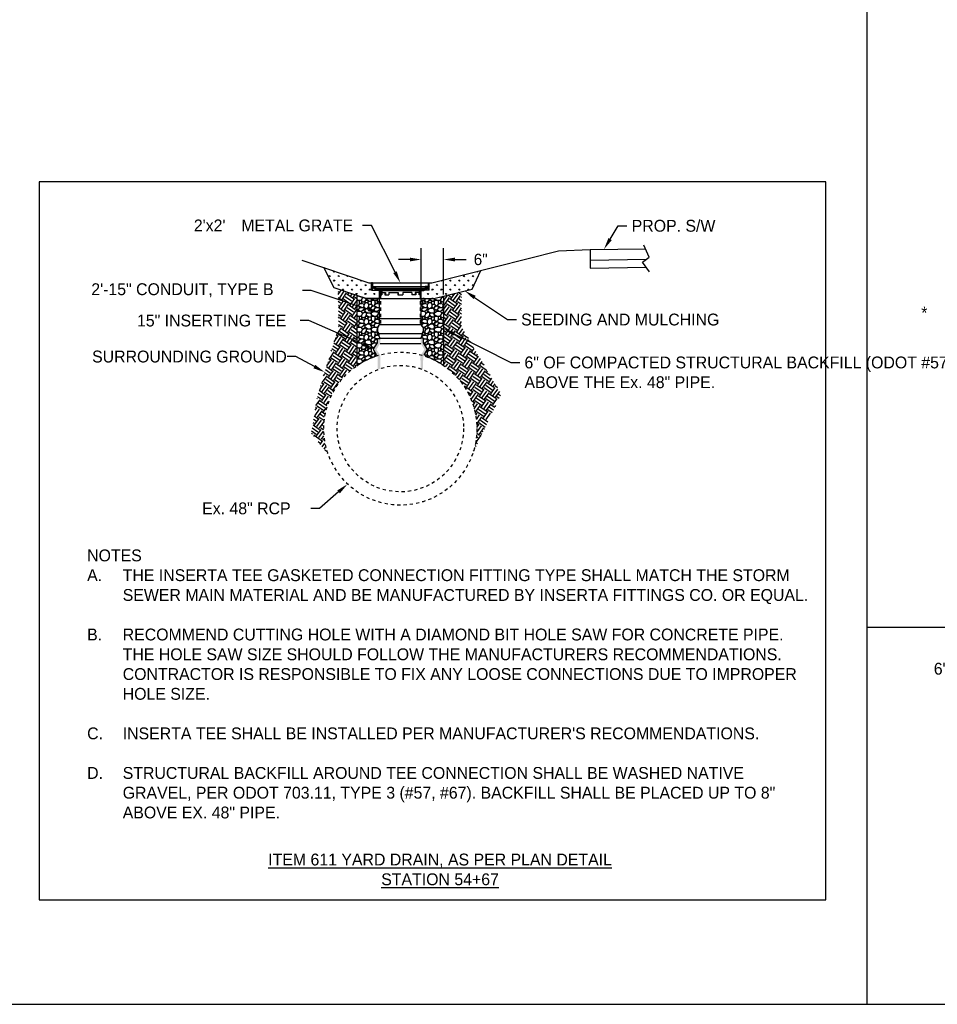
# Model space of a CAD drawing. Header units: feet. Extents: x 18870 to 19332, y 13872 to 14074.
# Tile 21 of 35: x 19264 to 19293, y 13956 to 13987. Entities that reach past the tile are written whole.
import ezdxf
from ezdxf import colors
from ezdxf.entities.mleader import LeaderData, LeaderLine
from ezdxf.math import Vec2, Vec3

# ---------------------------------------------------------------- set-up
doc = ezdxf.new("R2010")
doc.units = ezdxf.units.FT
doc.header["$MEASUREMENT"] = 0
doc.linetypes.add('HIDDEN', pattern=[0.375, 0.25, -0.125])
doc.linetypes.add('OhDOT_USTN5', pattern=[0.11, 0.055, -0.055])
for name, color, linetype in [('D-HATCH-PATT', 247, 'Continuous'), ('DR_X_Storm_Sewer', 151, 'OhDOT_USTN5'), ('HATCH', 247, 'Continuous'), ('PV_P_Text', 10, 'Continuous'), ('PV_P_Walk', 231, 'Continuous')]:
    doc.layers.add(name, color=color, linetype=linetype)
doc.layers.add('DR_P_Storm_Sewer', color=1, linetype='Continuous', true_color=0xff0000)
doc.layers.add('OBJECT', color=1, linetype='Continuous', lineweight=25)
doc.layers.add('VIEWPORT', color=232, linetype='Continuous', plot=False)
doc.styles.add('Slanted-Normal', font='font31.shx', dxfattribs={"height": 0.125})
doc.styles.get("Standard").update_dxf_attribs({"font": 'font31.shx'})
doc.dimstyles.get("Standard").update_dxf_attribs({"dimtxt": 0.18, "dimasz": 0.18, "dimexe": 0.18, "dimexo": 0.0625, "dimgap": 0.09, "dimtad": 0, "dimtih": 1, "dimtoh": 1, "dimdec": 4, "dimzin": 0, "dimdsep": 46, "dimtxsty": 'Standard', "dimcen": 0.09, "dimadec": 0, "dimazin": 0, "dimtfac": 1, "dimtdec": 4, "dimtofl": 0, "dimtmove": 0, "dimatfit": 3, "dimfxl": 1, "dimtolj": 1, "dimtzin": 0, "dimarcsym": 0})
pattern_1 = [(135, (19255.053307, 13971.193232), (-0.02026636, -0.02026636), [])]
pattern_2 = [(55, (14.4082, 108.14106), (-0.061393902, 0.3481821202), [0.25, -0.25]), (55, (14.3314, 108.19484), (-0.061393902, 0.3481821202), [0.25, -0.25]), (55, (14.2546, 108.2486), (-0.061393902, 0.3481821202), [0.25, -0.25]), (145, (14.24693, 108.29213), (-0.3481821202, -0.061393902), [0.25, -0.25]), (145, (14.3007, 108.36893), (-0.3481821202, -0.061393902), [0.25, -0.25]), (145, (14.35448, 108.44572), (-0.3481821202, -0.061393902), [0.25, -0.25])]

# ---------------------------------------------------------------- blocks, each defined once
blk = doc.blocks.new('*D1005')
at = {"layer": 'Defpoints', "color": 0, "transparency": 16777216}
for p in [(19277.19, 13979.429), (19276.487, 13978.193, 935.06), (19277.19, 13978.193, 935.06)]:
    blk.add_point(p, dxfattribs=at)
at = {"layer": 'PV_P_Text', "color": 0, "lineweight": -2, "transparency": 16777216}
for p, q in [((19276.487, 13978.318), (19276.487, 13979.789)), ((19277.19, 13978.318), (19277.19, 13979.789)), ((19276.127, 13979.429), (19275.767, 13979.429)), ((19277.55, 13979.429), (19277.91, 13979.429))]:
    blk.add_line(p, q, dxfattribs=at)
at = {"layer": 'PV_P_Text', "color": 0, "transparency": 16777216}
for points in [[(19276.127, 13979.489), (19276.127, 13979.369), (19276.487, 13979.429)], [(19277.55, 13979.489), (19277.55, 13979.369), (19277.19, 13979.429)]]:
    blk.add_solid(points, dxfattribs=at)
at = {"layer": 'PV_P_Text', "color": 0, "transparency": 16777216, "insert": (19278.366, 13979.429), "char_height": 0.36, "attachment_point": 5}
blk.add_mtext('\\A1;6"', dxfattribs=at)

msp = doc.modelspace()

# ---------------------------------------------------------------- hatches: boundary and pattern name
at = {"layer": 'D-HATCH-PATT'}
h = msp.add_hatch(dxfattribs=at)
h.set_pattern_fill('GRASS', color=256, scale=0.2)
h.set_pattern_definition([(90, (14.4082, 108.14106), (-0.1414213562, 0.1414213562), [0.0375, -0.2453427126]), (45, (14.4082, 108.14106), (-0.1414213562, 0.1414213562), [0.0375, -0.1625]), (135, (14.4082, 108.14106), (-0.1414213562, -0.1414213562), [0.0375, -0.1625])])
h.paths.add_polyline_path([(19278.36901, 13979.08073), (19276.82659, 13978.69295), (19276.74107, 13978.69295), (19276.74107, 13978.46098), (19276.70553, 13978.46098), (19276.57733, 13978.46098), (19276.55557, 13978.44838), (19276.48676, 13978.44838), (19276.4871, 13978.19295), (19276.88849, 13978.19295), (19278.09396, 13978.49602)])
h.paths.add_polyline_path([(19274.91212, 13978.69295), (19274.82659, 13978.69295), (19273.40261, 13979.17259), (19273.73455, 13978.53318), (19274.44964, 13978.29232), (19274.74465, 13978.19295), (19275.1664, 13978.19295), (19275.16607, 13978.44838), (19275.09762, 13978.44838), (19275.07586, 13978.46098), (19274.94766, 13978.46098), (19274.91212, 13978.46098)])
at = {"layer": 'D-HATCH-PATT', "linetype": 'Continuous'}
h = msp.add_hatch(dxfattribs=at)
h.set_pattern_fill('EARTH', color=256, angle=55)
h.set_pattern_definition(pattern_2)
edge = h.paths.add_edge_path()
edge.add_line((19273.8751, 13977.28786), (19273.85766, 13978.49171))
edge.add_line((19273.85766, 13978.49171), (19274.44964, 13978.29232))
edge.add_line((19274.44964, 13978.29232), (19274.44951, 13976.07302))
edge.add_arc((19275.813, 13974.0737), 2.42, 124.293137, 198.899315)
edge.add_line((19273.52346, 13973.28985), (19273.00935, 13973.93258))
edge.add_line((19273.00935, 13973.93258), (19273.22007, 13975.17267))
edge.add_line((19273.22007, 13975.17267), (19273.8751, 13977.28786))
at = {"layer": 'D-HATCH-PATT'}
h = msp.add_hatch(dxfattribs=at)
h.set_pattern_fill('RIPRAP', color=256, scale=0.5)
h.set_pattern_definition([(0, (14.4332, 108.14106), (0.5, 0.5), [0.15, -0.175, 0.025, -0.15]), (0, (14.6332, 108.24106), (0.5, 0.5), [0.025, -0.125, 0.1, -0.25]), (0, (14.7082, 108.26606), (0.5, 0.5), [0.025, -0.475]), (0, (14.4832, 108.29106), (0.5, 0.5), [0.1, -0.4]), (0, (14.4332, 108.34106), (0.5, 0.5), [0.05, -0.45]), (0, (14.7832, 108.39106), (0.5, 0.5), [0.05, -0.025, 0.025, -0.4]), (0, (14.5832, 108.41606), (0.5, 0.5), [0.075, -0.425]), (0, (14.4582, 108.46606), (0.5, 0.5), [0.05, -0.45]), (0, (14.6582, 108.51606), (0.5, 0.5), [0.025, -0.15, 0.075, -0.25]), (0, (14.5582, 108.54106), (0.5, 0.5), [0.05, -0.45]), (0, (14.7332, 108.56606), (0.5, 0.5), [0.05, -0.45]), (0, (14.6332, 108.59106), (0.5, 0.5), [0.05, -0.45]), (0, (14.8332, 108.61606), (0.5, 0.5), [0.05, -0.45]), (90, (14.4082, 108.14106), (-0.5, 0.5), [0.1, -0.025, 0.05, -0.2, 0.1, -0.025]), (90, (14.4332, 108.46606), (-0.5, 0.5), [0.025, -0.475]), (90, (14.5082, 108.31606), (-0.5, 0.5), [0.05, -0.1, 0.025, -0.325]), (90, (14.5332, 108.39106), (-0.5, 0.5), [0.05, -0.1, 0.075, -0.275]), (90, (14.6082, 108.26606), (-0.5, 0.5), [0.025, -0.25, 0.05, -0.025, 0.05, -0.1]), (90, (14.6332, 108.21606), (-0.5, 0.5), [0.025, -0.475]), (90, (14.6832, 108.36606), (-0.5, 0.5), [0.025, -0.025, 0.075, -0.375]), (90, (14.7082, 108.29106), (-0.5, 0.5), [0.05, -0.2, 0.025, -0.025, 0.025, -0.175]), (90, (14.7582, 108.16606), (-0.5, 0.5), [0.075, -0.425]), (90, (14.8082, 108.54106), (-0.5, 0.5), [0.025, -0.025, 0.025, -0.425]), (90, (14.8332, 108.41606), (-0.5, 0.5), [0.075, -0.425]), (90, (14.8957, 108.37856), (-0.5, 0.5), [0.025, -0.475]), (45, (14.5832, 108.14106), (0, 0.5), [0.035355, -0.671751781]), (45, (14.5332, 108.61606), (0, 0.5), [0.035355, -0.106065, 0.106065, -0.459621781]), (45, (14.5832, 108.54106), (0, 0.5), [0.07071, -0.1767767, 0.035355, -0.424265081]), (45, (14.6832, 108.51606), (0, 0.5), [0.07071, -0.2474875, 0.035355, -0.353554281]), (45, (14.4832, 108.29106), (0, 0.5), [0.035355, -0.671751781]), (45, (14.6082, 108.29106), (0, 0.5), [0.106066, -0.601040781]), (45, (14.7082, 108.34106), (0, 0.5), [0.035355, -0.212132, 0.035355, -0.424264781]), (45, (14.7832, 108.39106), (0, 0.5), [0.07071, -0.636396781]), (45, (14.8832, 108.39106), (0, 0.5), [0.07071, -0.636396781]), (45, (14.8832, 108.24106), (0, 0.5), [0.035355, -0.671751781]), (45, (14.8332, 108.49106), (0, 0.5), [0.035355, -0.671751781]), (45, (14.7832, 108.56606), (0, 0.5), [0.035355, -0.671751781]), (45, (14.8832, 108.61606), (0, 0.5), [0.035355, -0.671751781]), (45, (14.4082, 108.61606), (0, 0.5), [0.035355, -0.671751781]), (45, (14.6582, 108.41606), (0, 0.5), [0.035355, -0.671751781]), (45, (14.7082, 108.61606), (0, 0.5), [0.035355, -0.2474875, 0.035355, -0.388909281]), (45, (14.4832, 108.34106), (0, 0.5), [0.07071, -0.636396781]), (45, (14.4832, 108.46606), (0, 0.5), [0.106065, -0.601041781]), (135, (14.4332, 108.34106), (-0.5, 6e-17), [0.053035, -0.654071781]), (135, (14.7082, 108.31606), (-0.5, 6e-17), [0.035355, -0.671751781]), (135, (14.8582, 108.39106), (-0.5, 6e-17), [0.035355, -0.671751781]), (135, (14.6832, 108.49106), (-0.5, 6e-17), [0.035355, -0.671751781]), (135, (14.7082, 108.56606), (-0.5, 6e-17), [0.035355, -0.671751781]), (135, (14.6332, 108.59106), (-0.5, 6e-17), [0.035355, -0.671751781]), (135, (14.7332, 108.56606), (-0.5, 6e-17), [0.035355, -0.671751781]), (135, (14.4332, 108.26606), (-0.5, 6e-17), [0.035355, -0.671751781]), (135, (14.5332, 108.44106), (-0.5, 6e-17), [0.035355, -0.671751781]), (135, (14.5332, 108.29106), (-0.5, 6e-17), [0.07071, -0.636396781]), (135, (14.6332, 108.24106), (-0.5, 6e-17), [0.07071, -0.636396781]), (135, (14.8332, 108.51606), (-0.5, 6e-17), [0.07071, -0.636396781]), (135, (14.6832, 108.39106), (-0.5, 6e-17), [0.035355, -0.671751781]), (135, (14.7582, 108.24106), (-0.5, 6e-17), [0.07071, -0.424264, 0.035355, -0.176777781]), (135, (14.4582, 108.46606), (-0.5, 6e-17), [0.07071, -0.14142135, 0.07071, -0.424265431]), (135, (14.4082, 108.19106), (-0.5, 6e-17), [0.0707, -0.1768, 0.0707, -0.1768, 0.03535, -0.1767567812]), (26.5650512, (14.5832, 108.29106), (0.5, 3e-11), [0.1118, -0.0559, 0.0559, -0.8944339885]), (26.5650512, (14.6582, 108.59106), (0.5, 3e-11), [0.1118, -1.006233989]), (26.5650512, (14.6582, 108.24106), (0.5, 3e-11), [0.0559, -1.062133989]), (26.5650512, (14.4332, 108.26606), (0.5, 3e-11), [0.0559, -1.062133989]), (26.5650512, (14.5332, 108.39106), (0.5, 3e-11), [0.0559, -1.062133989]), (26.5650512, (14.4332, 108.44106), (0.5, 3e-11), [0.0559, -1.062133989]), (63.4349488, (14.5082, 108.49106), (3e-11, 0.5), [0.0559, -1.062133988]), (63.4349488, (14.6832, 108.49106), (3e-11, 0.5), [0.0559, -1.062133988]), (63.4349488, (14.7332, 108.14106), (3e-11, 0.5), [0.0559, -1.062133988]), (63.4349488, (14.4082, 108.41606), (3e-11, 0.5), [0.0559, -1.062133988]), (63.4349488, (14.6082, 108.16606), (3e-11, 0.5), [0.0559, -0.3913, 0.0559, -0.6149339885]), (116.5650512, (14.5332, 108.59106), (-3e-11, 0.5), [0.0559, -1.062133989]), (116.5650512, (14.8332, 108.49106), (-3e-11, 0.5), [0.0559, -1.062133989]), (116.5650512, (14.6082, 108.59106), (-3e-11, 0.5), [0.0559, -1.062133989]), (116.5650512, (14.4082, 108.31606), (-3e-11, 0.5), [0.0559, -1.062133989]), (153.4349488, (14.7832, 108.24106), (-0.5, 3e-11), [0.0559, -1.062133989]), (153.4349488, (14.8832, 108.36606), (-0.5, 3e-11), [0.0559, -1.062133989]), (153.4349488, (14.5832, 108.41606), (-0.5, 3e-11), [0.0559, -1.062133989]), (153.4349488, (14.6582, 108.51606), (-0.5, 3e-11), [0.0559, -1.062133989]), (153.4349488, (14.8332, 108.61606), (-0.5, 3e-11), [0.0559, -1.062133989]), (153.4349488, (14.4832, 108.14106), (-0.5, 3e-11), [0.08385, -1.034183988])])
edge = h.paths.add_edge_path()
edge.add_arc((19275.82999, 13974.0763), 2.4274, 109.471037, 124.656499, ccw=False)
edge.add_line((19275.02087, 13976.36488), (19275.0394, 13976.40493))
edge.add_line((19275.0394, 13976.40493), (19275.07621, 13976.41413))
edge.add_line((19275.07621, 13976.41413), (19274.98315, 13976.56233))
edge.add_line((19274.98315, 13976.56233), (19274.98212, 13976.60423))
edge.add_line((19274.98212, 13976.60423), (19275.10178, 13976.79433))
edge.add_line((19275.10178, 13976.79433), (19275.09903, 13976.93272))
edge.add_line((19275.09903, 13976.93272), (19275.1857, 13976.93599))
edge.add_line((19275.1857, 13976.93599), (19275.14481, 13977.02097))
edge.add_line((19275.14481, 13977.02097), (19275.14318, 13977.05856))
edge.add_line((19275.14318, 13977.05856), (19275.14972, 13977.08307))
edge.add_line((19275.14972, 13977.08307), (19275.11047, 13977.12556))
edge.add_line((19275.11047, 13977.12556), (19275.09576, 13977.18766))
edge.add_line((19275.09576, 13977.18766), (19275.09903, 13977.26937))
edge.add_line((19275.09903, 13977.26937), (19275.12683, 13977.30859))
edge.add_line((19275.12683, 13977.30859), (19275.16607, 13977.35925))
edge.add_line((19275.16607, 13977.35925), (19275.1664, 13978.19295))
edge.add_line((19275.1664, 13978.19295), (19274.74465, 13978.19295))
edge.add_line((19274.74465, 13978.19295), (19274.44964, 13978.29232))
edge.add_line((19274.44964, 13978.29232), (19274.44964, 13976.07302))
edge = h.paths.add_edge_path()
edge.add_arc((19275.82659, 13974.08295), 2.42, 55.69879, 70.429973)
edge.add_line((19276.6372, 13976.36315), (19276.61622, 13976.40849))
edge.add_line((19276.61622, 13976.40849), (19276.5794, 13976.41769))
edge.add_line((19276.5794, 13976.41769), (19276.67247, 13976.56589))
edge.add_line((19276.67247, 13976.56589), (19276.67349, 13976.60779))
edge.add_line((19276.67349, 13976.60779), (19276.55383, 13976.79789))
edge.add_line((19276.55383, 13976.79789), (19276.55659, 13976.93628))
edge.add_line((19276.55659, 13976.93628), (19276.46992, 13976.93955))
edge.add_line((19276.46992, 13976.93955), (19276.5108, 13977.02453))
edge.add_line((19276.5108, 13977.02453), (19276.51243, 13977.06212))
edge.add_line((19276.51243, 13977.06212), (19276.50589, 13977.08663))
edge.add_line((19276.50589, 13977.08663), (19276.54514, 13977.12912))
edge.add_line((19276.54514, 13977.12912), (19276.55986, 13977.19122))
edge.add_line((19276.55986, 13977.19122), (19276.55659, 13977.27293))
edge.add_line((19276.55659, 13977.27293), (19276.52879, 13977.31216))
edge.add_line((19276.52879, 13977.31216), (19276.48954, 13977.36282))
edge.add_line((19276.48954, 13977.36282), (19276.4871, 13978.19295))
edge.add_line((19276.4871, 13978.19295), (19276.88849, 13978.19295))
edge.add_line((19276.88849, 13978.19295), (19277.19037, 13978.26885))
edge.add_line((19277.19037, 13978.26885), (19277.19037, 13976.08208))
at = {"layer": 'D-HATCH-PATT', "linetype": 'Continuous'}
h = msp.add_hatch(dxfattribs=at)
h.set_pattern_fill('EARTH', color=256, angle=55)
h.set_pattern_definition(pattern_2)
edge = h.paths.add_edge_path()
edge.add_line((19277.76495, 13977.29683), (19277.76106, 13978.41232))
edge.add_line((19277.76106, 13978.41232), (19277.19037, 13978.26885))
edge.add_line((19277.19037, 13978.26885), (19277.19037, 13976.08208))
edge.add_arc((19275.82659, 13974.08295), 2.42, -18.907388, 55.69879, ccw=False)
edge.add_line((19278.11602, 13973.29877), (19279.01845, 13975.17254))
edge.add_line((19279.01845, 13975.17254), (19277.76495, 13977.29683))
at = {"layer": 'DR_P_Storm_Sewer'}
h = msp.add_hatch(color=256, dxfattribs=at)
edge = h.paths.add_edge_path()
edge.add_arc((19275.8266, 13974.08295), 2, 108.461504, 110.998561)
edge.add_line((19275.10991, 13975.95013), (19275.10871, 13976.36933))
edge.add_line((19275.10871, 13976.36933), (19275.02302, 13976.36933))
edge.add_arc((19275.07869, 13976.36068), 0.05634, 90.693143, 171.167798, ccw=False)
edge.add_line((19275.07801, 13976.41702), (19274.99487, 13976.54617))
edge.add_arc((19275.05492, 13976.58482), 0.07141, 148.350785, 212.77071, ccw=False)
edge.add_line((19274.99413, 13976.6223), (19275.10225, 13976.79771))
edge.add_line((19275.10225, 13976.79771), (19275.10225, 13976.93573))
edge.add_line((19275.10225, 13976.93573), (19275.18794, 13976.93573))
edge.add_line((19275.18794, 13976.93573), (19275.18794, 13976.77342))
edge.add_line((19275.18794, 13976.77342), (19275.0718, 13976.58499))
edge.add_line((19275.0718, 13976.58499), (19275.1944, 13976.39453))
edge.add_line((19275.1944, 13976.39453), (19275.19326, 13975.98002))
h = msp.add_hatch(color=256, dxfattribs=at)
edge = h.paths.add_edge_path()
edge.add_arc((19275.8266, 13974.08295), 2, 68.922535, 71.404196)
edge.add_line((19276.46437, 13975.97853), (19276.46254, 13976.39453))
edge.add_line((19276.46254, 13976.39453), (19276.58515, 13976.58499))
edge.add_line((19276.58515, 13976.58499), (19276.469, 13976.77342))
edge.add_line((19276.469, 13976.77342), (19276.469, 13976.93573))
edge.add_line((19276.469, 13976.93573), (19276.5547, 13976.93573))
edge.add_line((19276.5547, 13976.93573), (19276.5547, 13976.79771))
edge.add_line((19276.5547, 13976.79771), (19276.66282, 13976.6223))
edge.add_arc((19276.60203, 13976.58482), 0.07141, -32.77071, 31.649215, ccw=False)
edge.add_line((19276.66207, 13976.54617), (19276.57893, 13976.41702))
edge.add_arc((19276.57825, 13976.36068), 0.05634, 8.832202, 89.306857, ccw=False)
edge.add_line((19276.63393, 13976.36933), (19276.54824, 13976.36933))
edge.add_line((19276.54824, 13976.36933), (19276.54585, 13975.94914))
at = {"layer": 'HATCH'}
h = msp.add_hatch(dxfattribs=at)
h.set_pattern_fill('ANSI31', color=256, scale=0.229288, angle=90, style=0)
h.set_pattern_definition(pattern_1)
h.paths.add_polyline_path([(19275.27726, 13978.48392), (19275.10717, 13978.48392), (19275.0432, 13978.52098), (19275.0432, 13978.5783), (19274.94766, 13978.5783), (19274.94766, 13978.69295), (19274.91212, 13978.69295), (19274.91212, 13978.46098), (19274.94766, 13978.46098), (19274.94766, 13978.51143, -0.41421356), (19274.95721, 13978.52098), (19274.96973, 13978.52098, -0.13203186), (19274.97452, 13978.51969), (19275.09762, 13978.44838), (19275.20159, 13978.44838), (19275.20159, 13978.3108), (19275.23713, 13978.3108), (19275.23713, 13978.38723), (19275.23713, 13978.44838), (19275.27726, 13978.44838)])
h = msp.add_hatch(dxfattribs=at)
h.set_pattern_fill('ANSI31', color=256, scale=0.229288, angle=90, style=0)
h.set_pattern_definition(pattern_1)
h.paths.add_polyline_path([(19276.67867, 13978.51969, -0.13203186), (19276.68346, 13978.52098), (19276.69598, 13978.52098, -0.41421356), (19276.70553, 13978.51143), (19276.70553, 13978.46098), (19276.74107, 13978.46098), (19276.74107, 13978.69295), (19276.70553, 13978.69295), (19276.70553, 13978.5783), (19276.60999, 13978.5783), (19276.60999, 13978.52098), (19276.54602, 13978.48392), (19276.37593, 13978.48392), (19276.37593, 13978.44838), (19276.41606, 13978.44838), (19276.41606, 13978.3108), (19276.45159, 13978.3108), (19276.45159, 13978.44838), (19276.55557, 13978.44838)])

# ---------------------------------------------------------------- linework, layer by layer
for points in [[(19318.50412, 13991.82687), (19290.57542, 13991.82687), (19290.57542, 13967.81212), (19318.50412, 13967.81212)], [(19264.40977, 13959.18759), (19289.2826, 13959.18759), (19289.2826, 13981.88956), (19264.40977, 13981.88956)]]:
    msp.add_lwpolyline(points, close=True)
msp.add_lwpolyline([(19290.57542, 13967.81212), (19290.57542, 13955.88511)])
at = {"layer": 'D-HATCH-PATT'}
for points, elevation in [([(19273.73455, 13978.53318), (19273.40261, 13979.17259)], 1340601.45538), ([(19278.09396, 13978.49602), (19278.36901, 13979.08073)], 1340601.45538), ([(19274.44964, 13978.29232), (19273.73455, 13978.53318)], 935.06039)]:
    msp.add_lwpolyline(points, dxfattribs=dict(at, elevation=elevation))
at = {"layer": 'D-HATCH-PATT', "elevation": 1340601.45538, "flags": 128}
msp.add_lwpolyline([(19274.44964, 13978.29232), (19274.74465, 13978.19295), (19276.88849, 13978.19295), (19278.09396, 13978.49602)], dxfattribs=at)
at = {"layer": 'D-HATCH-PATT', "elevation": 935.06039}
for points in [[(19274.44964, 13976.07302, -0.06635621), (19275.02087, 13976.36488), (19275.0394, 13976.40493), (19275.07621, 13976.41413), (19274.98315, 13976.56233), (19274.98212, 13976.60423), (19275.10178, 13976.79433), (19275.09903, 13976.93272), (19275.1857, 13976.93599), (19275.14481, 13977.02097), (19275.14318, 13977.05856), (19275.14972, 13977.08307), (19275.11047, 13977.12556), (19275.09576, 13977.18766), (19275.09903, 13977.26937), (19275.12683, 13977.30859), (19275.16607, 13977.35925), (19275.1664, 13978.19295), (19274.74465, 13978.19295), (19274.44964, 13978.29232)], [(19277.19037, 13976.08208, 0.06436558), (19276.6372, 13976.36315), (19276.61622, 13976.40849), (19276.5794, 13976.41769), (19276.67247, 13976.56589), (19276.67349, 13976.60779), (19276.55383, 13976.79789), (19276.55659, 13976.93628), (19276.46992, 13976.93955), (19276.5108, 13977.02453), (19276.51243, 13977.06212), (19276.50589, 13977.08663), (19276.54514, 13977.12912), (19276.55986, 13977.19122), (19276.55659, 13977.27293), (19276.52879, 13977.31216), (19276.48954, 13977.36282), (19276.4871, 13978.19295), (19276.88849, 13978.19295), (19277.19037, 13978.26885)]]:
    msp.add_lwpolyline(points, format="xyb", close=True, dxfattribs=at)
at = {"layer": 'DR_P_Storm_Sewer'}
for p, q in [((19275.16749, 13977.36044, 935.06039), (19275.16607, 13978.44838, 935.06039)), ((19276.48818, 13977.36107, 935.06039), (19276.48676, 13978.44838, 935.06039)), ((19275.18794, 13976.77342, 935.06039), (19276.469, 13976.77342, 935.06039))]:
    msp.add_line(p, q, dxfattribs=at)
at = {"layer": 'DR_P_Storm_Sewer', "linetype": 'HIDDEN', "ltscale": 0.25}
for p, q in [((19275.20159, 13978.3108, 935.06039), (19275.20284, 13977.36107, 935.06039)), ((19276.45159, 13978.3108, 935.06039), (19276.45284, 13977.36107, 935.06039))]:
    msp.add_line(p, q, dxfattribs=at)
at = {"layer": 'DR_P_Storm_Sewer', "ltscale": 5}
for p, q in [((19275.10289, 13977.26632, 935.06039), (19275.10289, 13977.18112, 935.06039)), ((19275.15026, 13977.00707, 935.06039), (19275.18794, 13976.93573, 935.06039)), ((19275.15326, 13977.08809, 935.06039), (19276.50368, 13977.08809, 935.06039)), ((19276.50669, 13977.00707, 935.06039), (19276.469, 13976.93573, 935.06039)), ((19276.55406, 13977.26632, 935.06039), (19276.55406, 13977.18112, 935.06039)), ((19276.469, 13976.93573, 935.06039), (19275.18794, 13976.93573, 935.06039))]:
    msp.add_line(p, q, dxfattribs=at)
at = {"layer": 'DR_P_Storm_Sewer', "ltscale": 5, "elevation": 935.06039}
msp.add_lwpolyline([(19275.16812, 13977.56009), (19276.48882, 13977.56009), (19276.48882, 13977.36107), (19275.16812, 13977.36107), (19275.16812, 13977.56009, -0.97104714)], format="xyb", dxfattribs=at)
at = {"layer": 'DR_P_Storm_Sewer', "ltscale": 5}
for centre, radius, start, end in [((19275.38007, 13977.1453, 935.06039), 0.30244, 134.488292, 156.414716), ((19276.27688, 13977.1453, 935.06039), 0.30244, 23.585284, 45.511708), ((19275.19958, 13977.17333, 935.06039), 0.097, 175.39054, 241.480296), ((19275.25822, 13977.04363, 935.06039), 0.11398, 157.043473, 198.711413), ((19276.45737, 13977.17333, 935.06039), 0.097, 298.519704, 4.60946), ((19276.39873, 13977.04363, 935.06039), 0.11398, 341.288587, 22.956527)]:
    msp.add_arc(centre, radius, start, end, dxfattribs=at)
at = {"layer": 'DR_X_Storm_Sewer'}
for radius in [2.42, 2]:
    msp.add_circle((19275.82659, 13974.08295, 935.06039), radius, dxfattribs=at)
at = {"layer": 'OBJECT'}
for p, q in [((19274.91212, 13978.46098, 935.06039), (19274.91212, 13978.69295, 935.06039)), ((19274.94766, 13978.69295, 935.06039), (19274.91212, 13978.69295, 935.06039)), ((19274.94766, 13978.69295, 935.06039), (19274.94766, 13978.5783, 935.06039)), ((19274.94766, 13978.69295, 935.06039), (19276.70553, 13978.69295, 935.06039)), ((19274.94766, 13978.5783, 935.06039), (19275.0432, 13978.5783, 935.06039)), ((19275.0432, 13978.5783, 935.06039), (19275.0432, 13978.52098, 935.06039)), ((19275.0432, 13978.5783, 935.06039), (19276.60999, 13978.5783, 935.06039)), ((19276.60999, 13978.5783, 935.06039), (19276.60999, 13978.52098, 935.06039)), ((19276.70553, 13978.5783, 935.06039), (19276.60999, 13978.5783, 935.06039)), ((19276.60999, 13978.5783, 935.06039), (19276.60999, 13978.52098, 935.06039)), ((19276.70553, 13978.5783, 935.06039), (19276.60999, 13978.5783, 935.06039)), ((19276.70553, 13978.69295, 935.06039), (19276.70553, 13978.5783, 935.06039)), ((19276.70553, 13978.69295, 935.06039), (19276.74107, 13978.69295, 935.06039)), ((19276.70553, 13978.69295, 935.06039), (19276.74107, 13978.69295, 935.06039)), ((19276.70553, 13978.69295, 935.06039), (19276.70553, 13978.5783, 935.06039)), ((19276.74107, 13978.46098, 935.06039), (19276.74107, 13978.69295, 935.06039)), ((19276.74107, 13978.46098, 935.06039), (19276.74107, 13978.69295, 935.06039)), ((19274.91212, 13978.46098, 935.06039), (19274.94766, 13978.46098, 935.06039)), ((19274.94766, 13978.46098, 935.06039), (19274.94766, 13978.51143, 935.06039)), ((19274.94766, 13978.46098, 935.06039), (19275.07586, 13978.46098, 935.06039)), ((19274.95721, 13978.52098, 935.06039), (19274.96973, 13978.52098, 935.06039)), ((19275.09762, 13978.44838, 935.06039), (19274.97452, 13978.51969, 935.06039)), ((19275.0432, 13978.52098, 935.06039), (19276.60999, 13978.52098, 935.06039)), ((19275.10717, 13978.48392, 935.06039), (19275.0432, 13978.52098, 935.06039)), ((19275.20159, 13978.44838, 935.06039), (19275.09762, 13978.44838, 935.06039)), ((19275.10717, 13978.48392, 935.06039), (19275.27726, 13978.48392, 935.06039)), ((19275.20159, 13978.44838, 935.06039), (19275.20159, 13978.3108, 935.06039)), ((19275.20159, 13978.3108, 935.06039), (19275.23713, 13978.3108, 935.06039)), ((19275.27726, 13978.44838, 935.06039), (19275.23713, 13978.44838, 935.06039)), ((19275.23713, 13978.44838, 935.06039), (19275.23713, 13978.3108, 935.06039)), ((19275.23713, 13978.38723, 935.06039), (19275.36141, 13978.38723, 935.06039)), ((19275.23713, 13978.38723, 935.06039), (19275.23713, 13978.3108, 935.06039)), ((19275.24165, 13978.38723, 935.06039), (19275.24165, 13978.3108, 935.06039)), ((19275.27726, 13978.48392, 935.06039), (19276.37593, 13978.48392, 935.06039)), ((19275.27726, 13978.48392, 935.06039), (19275.27726, 13978.44838, 935.06039)), ((19275.27726, 13978.44838, 935.06039), (19276.37593, 13978.44838, 935.06039)), ((19275.33277, 13978.38723, 935.06039), (19275.33277, 13978.3108, 935.06039)), ((19275.33277, 13978.3108, 935.06039), (19275.33542, 13978.3108, 935.06039)), ((19275.33277, 13978.3108, 935.06039), (19275.46455, 13978.3108, 935.06039)), ((19275.36141, 13978.38723, 935.06039), (19275.36141, 13978.3108, 935.06039)), ((19275.46455, 13978.38723, 935.06039), (19275.75366, 13978.38723, 935.06039)), ((19275.46455, 13978.38723, 935.06039), (19275.46455, 13978.3108, 935.06039)), ((19275.74829, 13978.38723, 935.06039), (19275.74829, 13978.3108, 935.06039)), ((19275.74829, 13978.3108, 935.06039), (19275.9049, 13978.3108, 935.06039)), ((19275.75366, 13978.38723, 935.06039), (19275.75366, 13978.3108, 935.06039)), ((19276.18864, 13978.38723, 935.06039), (19275.89953, 13978.38723, 935.06039)), ((19275.89953, 13978.38723, 935.06039), (19275.89953, 13978.3108, 935.06039)), ((19275.9049, 13978.38723, 935.06039), (19275.9049, 13978.3108, 935.06039)), ((19276.18864, 13978.38723, 935.06039), (19276.18864, 13978.3108, 935.06039)), ((19276.32042, 13978.3108, 935.06039), (19276.18864, 13978.3108, 935.06039)), ((19276.41606, 13978.38723, 935.06039), (19276.29178, 13978.38723, 935.06039)), ((19276.29178, 13978.38723, 935.06039), (19276.29178, 13978.3108, 935.06039)), ((19276.32042, 13978.3108, 935.06039), (19276.31777, 13978.3108, 935.06039)), ((19276.32042, 13978.38723, 935.06039), (19276.32042, 13978.3108, 935.06039)), ((19276.54602, 13978.48392, 935.06039), (19276.37593, 13978.48392, 935.06039)), ((19276.37593, 13978.48392, 935.06039), (19276.37593, 13978.44838, 935.06039)), ((19276.37593, 13978.44838, 935.06039), (19276.41606, 13978.44838, 935.06039)), ((19276.41154, 13978.38723, 935.06039), (19276.41154, 13978.3108, 935.06039)), ((19276.41606, 13978.44838, 935.06039), (19276.41606, 13978.3108, 935.06039)), ((19276.41606, 13978.38723, 935.06039), (19276.41606, 13978.3108, 935.06039)), ((19276.45159, 13978.3108, 935.06039), (19276.41606, 13978.3108, 935.06039)), ((19276.45159, 13978.44838, 935.06039), (19276.55557, 13978.44838, 935.06039)), ((19276.45159, 13978.44838, 935.06039), (19276.45159, 13978.3108, 935.06039)), ((19276.54602, 13978.48392, 935.06039), (19276.60999, 13978.52098, 935.06039)), ((19276.54602, 13978.48392, 935.06039), (19276.60999, 13978.52098, 935.06039)), ((19276.55557, 13978.44838, 935.06039), (19276.67867, 13978.51969, 935.06039)), ((19276.70553, 13978.46098, 935.06039), (19276.57733, 13978.46098, 935.06039)), ((19276.58156, 13978.46344, 935.06039), (19276.67867, 13978.51969, 935.06039)), ((19276.70553, 13978.46098, 935.06039), (19276.58156, 13978.46098, 935.06039)), ((19276.69598, 13978.52098, 935.06039), (19276.68346, 13978.52098, 935.06039)), ((19276.69598, 13978.52098, 935.06039), (19276.68346, 13978.52098, 935.06039)), ((19276.70553, 13978.46098, 935.06039), (19276.70553, 13978.51143, 935.06039)), ((19276.70553, 13978.46098, 935.06039), (19276.70553, 13978.51143, 935.06039)), ((19276.74107, 13978.46098, 935.06039), (19276.70553, 13978.46098, 935.06039)), ((19276.74107, 13978.46098, 935.06039), (19276.70553, 13978.46098, 935.06039))]:
    msp.add_line(p, q, dxfattribs=at)
for centre, start, end in [((19274.95721, 13978.51143, 935.06039), 90, 180), ((19274.96973, 13978.51143, 935.06039), 59.914543, 90), ((19276.68346, 13978.51143, 935.06039), 90, 120.085457), ((19276.68346, 13978.51143, 935.06039), 90, 120.085457), ((19276.69598, 13978.51143, 935.06039), 0, 90), ((19276.69598, 13978.51143, 935.06039), 0, 90)]:
    msp.add_arc(centre, 0.00955, start, end, dxfattribs=at)
at = {"layer": 'PV_P_Walk', "elevation": 1340601.45538}
msp.add_lwpolyline([(19283.70611, 13979.03689), (19283.48023, 13979.34668), (19283.69725, 13979.506), (19283.52452, 13979.88217)], dxfattribs=at)
at = {"layer": 'PV_P_Walk', "flags": 128}
for points, elevation in [([(19272.71205, 13979.40519), (19274.82659, 13978.69295), (19276.82659, 13978.69295), (19280.82659, 13979.6986), (19281.82659, 13979.74054), (19281.82659, 13979.16054), (19283.59659, 13979.18709)], 1340601.45538), ([(19281.82659, 13979.74054), (19283.57749, 13979.7668)], 935.06039), ([(19281.82659, 13979.41054), (19283.60352, 13979.43719)], 935.06039)]:
    msp.add_lwpolyline(points, dxfattribs=dict(at, elevation=elevation))
at = {"layer": 'VIEWPORT', "linetype": 'ByBlock'}
msp.add_lwpolyline([(19227.37927, 14018.13511), (19227.37927, 13955.88511), (19318.50412, 13955.88511), (19318.50412, 14018.13511)], close=True, dxfattribs=at)

# ---------------------------------------------------------------- texts
at = {"insert": (19277.08175, 13960.14651), "char_height": 0.375, "width": 29.2488376, "attachment_point": 5, "style": 'Slanted-Normal'}
msp.add_mtext('{\\LITEM 611 YARD DRAIN, AS PER PLAN DETAIL\\PSTATION 54+67}', dxfattribs=at)
at = {"layer": 'PV_P_Text', "style": 'Slanted-Normal'}
msp.add_text('*', height=0.375, dxfattribs=at).set_placement((19292.29768, 13977.55906))
at = {"layer": 'PV_P_Text', "insert": (19265.9219, 13970.26274), "char_height": 0.375, "width": 22.8449439, "attachment_point": 1}
msp.add_mtext('NOTES\\P\\pxi-3,l3,t3;A.^ITHE INSERTA TEE GASKETED CONNECTION FITTING TYPE SHALL MATCH THE STORM SEWER MAIN MATERIAL AND BE MANUFACTURED BY INSERTA FITTINGS CO. OR EQUAL.\\P\\pi0,l0,tz;\\P\\pi-3,l3,t3;B.^IRECOMMEND CUTTING HOLE WITH A DIAMOND BIT HOLE SAW FOR CONCRETE PIPE. THE HOLE SAW SIZE SHOULD FOLLOW THE MANUFACTURERS RECOMMENDATIONS. CONTRACTOR IS RESPONSIBLE TO FIX ANY LOOSE CONNECTIONS DUE TO IMPROPER HOLE SIZE.\\P\\pi0,l0,tz;\\P\\pi-3,l3,t3;C.^IINSERTA TEE SHALL BE INSTALLED PER MANUFACTURER\'S RECOMMENDATIONS.\\P\\pi0,l0,tz;\\P\\pi-3,l3,t3;D.^ISTRUCTURAL BACKFILL AROUND TEE CONNECTION SHALL BE WASHED NATIVE GRAVEL, PER ODOT 703.11, TYPE 3 (#57, #67). BACKFILL SHALL BE PLACED UP TO 8" ABOVE EX. 48" PIPE.', dxfattribs=at)

# ---------------------------------------------------------------- dimensions: what is measured, and where the dimension line sits
at = {"layer": 'PV_P_Text'}
dim = msp.add_linear_dim(base=(19277.19037, 13979.42916), p1=(19276.4871, 13978.19295, 935.06039), p2=(19277.19037, 13978.19295, 935.06039), text='6"', dimstyle='Standard', override={"dimscale": 2}, dxfattribs=at)
dim.commit()
dim.dimension.update_dxf_attribs({"geometry": '*D1005', "text_midpoint": (19278.36608, 13979.42916)})

# ---------------------------------------------------------------- leaders
ml = msp.add_multileader_mtext('Standard', dxfattribs=at)
ml.set_content("2'x2'^IMETAL GRATE", color=256, style='Slanted-Normal')
ml.set_leader_properties()
ml.build(insert=Vec2(0, 0))
ml.multileader.update_dxf_attribs({"dogleg_length": 0.09193, "arrow_head_size": 0.375, "scale": 3})
ctx = ml.context
ctx.base_point, ctx.scale, ctx.char_height, ctx.arrow_head_size, ctx.landing_gap_size, ctx.plane_origin = Vec3(19269.14531, 13980.50608), 3, 0.375, 0.375, 0.15, Vec3(19277.3216, 13984.90113)
notes = []
notes.append((ctx, [(0, (1, 1, 0), (19274.90861, 13980.50608), (-1, 0), 0.2758, [(0, [(19275.82659, 13978.69295)], 0, [])])]))
ctx.mtext.insert, ctx.mtext.flow_direction = Vec3(19269.29531, 13980.69358), 5
ml = msp.add_multileader_mtext('Standard', dxfattribs=at)
ml.set_content('PROP. S/W', color=256, style='Slanted-Normal')
ml.set_leader_properties()
ml.build(insert=Vec2(0, 0))
ml.multileader.update_dxf_attribs({"dogleg_length": 0.09193, "arrow_head_size": 0.375, "scale": 3})
ctx = ml.context
ctx.base_point, ctx.scale, ctx.char_height, ctx.arrow_head_size, ctx.landing_gap_size, ctx.plane_origin = Vec3(19282.99163, 13980.49585), 3, 0.375, 0.375, 0.15, Vec3(19283.49558, 13981.65089)
notes.append((ctx, [(0, (1, 1, 0), (19282.71583, 13980.49585), (1, 0), 0.2758, [(0, [(19282.26496, 13979.75423)], 0, [])])]))
ctx.mtext.insert, ctx.mtext.width, ctx.mtext.defined_height, ctx.mtext.flow_direction = Vec3(19283.14163, 13980.68335), 16.435903, 3.15799, 5
ml = msp.add_multileader_mtext('Standard', dxfattribs=at)
ml.set_content('2\'-15" CONDUIT, TYPE B', color=256, style='Slanted-Normal')
ml.set_leader_properties()
ml.build(insert=Vec2(0, 0))
ml.multileader.update_dxf_attribs({"dogleg_length": 0.09193, "arrow_head_size": 0.375, "scale": 3})
ctx = ml.context
ctx.base_point, ctx.scale, ctx.char_height, ctx.arrow_head_size, ctx.landing_gap_size, ctx.plane_origin = Vec3(19265.90329, 13978.4486), 3, 0.375, 0.375, 0.15, Vec3(19275.29939, 13979.60655)
notes.append((ctx, [(0, (1, 1, 0), (19273.00885, 13978.4486), (-1, 0), 0.2758, [(0, [(19275.16622, 13977.73446)], 0, [])])]))
ctx.mtext.insert, ctx.mtext.flow_direction = Vec3(19266.05329, 13978.67777), 5
ml = msp.add_multileader_mtext('Standard', dxfattribs=at)
ml.set_content('SEEDING AND MULCHING', color=256, style='Slanted-Normal')
ml.set_leader_properties()
ml.build(insert=Vec2(0, 0))
ml.multileader.update_dxf_attribs({"dogleg_length": 0.09193, "arrow_head_size": 0.375, "scale": 3})
ctx = ml.context
ctx.base_point, ctx.scale, ctx.char_height, ctx.arrow_head_size, ctx.landing_gap_size, ctx.plane_origin = Vec3(19279.49437, 13977.53172), 3, 0.375, 0.375, 0.15, Vec3(19279.99832, 13978.08177)
notes.append((ctx, [(0, (1, 1, 0), (19279.21857, 13977.53172), (1, 0), 0.2758, [(0, [(19277.86246, 13978.43859)], 0, [])])]))
ctx.mtext.insert, ctx.mtext.width, ctx.mtext.defined_height, ctx.mtext.flow_direction = Vec3(19279.64437, 13977.71922), 16.435903, 3.15799, 5
ml = msp.add_multileader_mtext('Standard', dxfattribs=at)
ml.set_content('15" INSERTING TEE', color=256, style='Slanted-Normal')
ml.set_leader_properties()
ml.build(insert=Vec2(0, 0))
ml.multileader.update_dxf_attribs({"dogleg_length": 0.09193, "arrow_head_size": 0.375, "scale": 3})
ctx = ml.context
ctx.base_point, ctx.scale, ctx.char_height, ctx.arrow_head_size, ctx.landing_gap_size, ctx.plane_origin = Vec3(19267.34894, 13977.50016), 3, 0.375, 0.375, 0.15, Vec3(19275.35084, 13979.77055)
notes.append((ctx, [(0, (1, 1, 0), (19272.93069, 13977.50016), (-1, 0), 0.2758, [(0, [(19274.98212, 13976.60423)], 0, [])])]))
ctx.mtext.insert, ctx.mtext.flow_direction = Vec3(19267.49894, 13977.68766), 5
ml = msp.add_multileader_mtext('Standard', dxfattribs=at)
ml.set_content('6" OF COMPACTED STRUCTURAL BACKFILL (ODOT #57 OR #67), IN 12" LIFTS, SHALL BE PLACED UP TO 8" ABOVE THE Ex. 48" PIPE. ', color=256, style='Slanted-Normal')
ml.set_leader_properties()
ml.build(insert=Vec2(0, 0))
ml.multileader.update_dxf_attribs({"dogleg_length": 0.09193, "arrow_head_size": 0.375, "scale": 3})
ctx = ml.context
ctx.base_point, ctx.scale, ctx.char_height, ctx.arrow_head_size, ctx.landing_gap_size, ctx.plane_origin = Vec3(19279.60049, 13976.17512), 3, 0.375, 0.375, 0.15, Vec3(19279.32623, 13976.88621)
notes.append((ctx, [(0, (1, 1, 0), (19279.32469, 13976.17512), (1, 0), 0.2758, [(0, [(19277.19037, 13977.24303)], 0, [])])]))
ctx.mtext.insert, ctx.mtext.width, ctx.mtext.defined_height, ctx.mtext.flow_direction = Vec3(19279.75049, 13976.36262), 8.7604806, 3.20162, 5
ml = msp.add_multileader_mtext('Standard', dxfattribs=at)
ml.set_content('SURROUNDING GROUND', color=256, style='Slanted-Normal')
ml.set_leader_properties()
ml.build(insert=Vec2(0, 0))
ml.multileader.update_dxf_attribs({"dogleg_length": 0.09193, "arrow_head_size": 0.375, "scale": 3})
ctx = ml.context
ctx.base_point, ctx.scale, ctx.char_height, ctx.arrow_head_size, ctx.landing_gap_size, ctx.plane_origin = Vec3(19265.92875, 13976.36203), 3, 0.375, 0.375, 0.15, Vec3(19274.94552, 13978.63243)
notes.append((ctx, [(0, (1, 1, 0), (19272.52538, 13976.36203), (-1, 0), 0.2758, [(0, [(19273.43595, 13975.86494)], 0, [])])]))
ctx.mtext.insert, ctx.mtext.flow_direction = Vec3(19266.07875, 13976.54953), 5
ml = msp.add_multileader_mtext('Standard', dxfattribs=at)
ml.set_content('Ex. 48" RCP', color=256, style='Slanted-Normal')
ml.set_leader_properties()
ml.build(insert=Vec2(0, 0))
ml.multileader.update_dxf_attribs({"dogleg_length": 0.09193, "arrow_head_size": 0.375, "scale": 3})
ctx = ml.context
ctx.base_point, ctx.scale, ctx.char_height, ctx.arrow_head_size, ctx.landing_gap_size, ctx.plane_origin = Vec3(19269.40843, 13971.56261), 3, 0.375, 0.375, 0.15, Vec3(19276.33684, 13975.16723)
notes.append((ctx, [(0, (1, 1, 0), (19273.26696, 13971.56261), (-1, 0), 0.2758, [(0, [(19274.15858, 13972.32963)], 0, [])])]))
ctx.mtext.insert, ctx.mtext.flow_direction = Vec3(19269.55843, 13971.75011), 5
ml = msp.add_multileader_mtext('Standard', dxfattribs=at)
ml.set_content('6"x6"x6" MANUFACTURED SCHEDULE 40 TEE', color=256, style='Slanted-Normal')
ml.set_leader_properties()
ml.build(insert=Vec2(0, 0))
ml.multileader.update_dxf_attribs({"dogleg_length": 0.25, "arrow_head_size": 0.375, "scale": 3})
ctx = ml.context
ctx.base_point, ctx.scale, ctx.char_height, ctx.arrow_head_size, ctx.landing_gap_size, ctx.plane_origin = Vec3(19296.81677, 13966.49382, 951.9928), 3, 0.375, 0.375, 0.15, Vec3(19299.72755, 13967.84508, 951.9928)
ctx.text_align_type = 2
notes.append((ctx, [(1, (1, 1, 0), (19304.02054, 13966.49382, 951.9928), (-1, 0), 0.2758, [(0, [(19305.4196, 13964.52459, 951.9928)], 0, [])])]))
ctx.mtext.insert, ctx.mtext.width, ctx.mtext.alignment, ctx.mtext.flow_direction = Vec3(19303.59474, 13966.68132, 951.9928), 7.9391829, 3, 5
ml = msp.add_multileader_mtext('Standard', dxfattribs=at)
ml.set_content('3\'-6" CONDUIT, TYPE C', color=256, style='Slanted-Normal')
ml.set_leader_properties()
ml.build(insert=Vec2(0, 0))
ml.multileader.update_dxf_attribs({"dogleg_length": 0.25, "arrow_head_size": 0.375, "scale": 3})
ctx = ml.context
ctx.base_point, ctx.scale, ctx.char_height, ctx.arrow_head_size, ctx.landing_gap_size, ctx.plane_origin = Vec3(19295.56506, 13960.73299, 951.9928), 3, 0.375, 0.375, 0.15, Vec3(19299.21393, 13964.46497, 951.9928)
ctx.text_align_type = 2
notes.append((ctx, [(1, (1, 1, 0), (19302.52181, 13960.73299, 951.9928), (-1, 0), 0.2758, [(0, [(19304.2569, 13963.97129, 951.9928)], 0, [])])]))
ctx.mtext.insert, ctx.mtext.width, ctx.mtext.alignment, ctx.mtext.flow_direction = Vec3(19302.09601, 13960.96216, 951.9928), 7.6570737, 3, 5
ml = msp.add_multileader_mtext('Standard', dxfattribs=at)
ml.set_content('Ex. 6" PVC', color=256, style='Slanted-Normal')
ml.set_leader_properties()
ml.build(insert=Vec2(0, 0))
ml.multileader.update_dxf_attribs({"dogleg_length": 0.25, "arrow_head_size": 0.375, "scale": 3})
ctx = ml.context
ctx.base_point, ctx.scale, ctx.char_height, ctx.arrow_head_size, ctx.landing_gap_size, ctx.plane_origin = Vec3(19296.58854, 13963.00302, 951.9928), 3, 0.375, 0.375, 0.15, Vec3(19297.28983, 13966.241, 951.9928)
ctx.text_align_type = 2
notes.append((ctx, [(1, (1, 1, 0), (19300.14053, 13963.00302, 951.9928), (-1, 0), 0.2758, [(0, [(19300.74673, 13963.97129, 951.9928)], 0, [])])]))
ctx.mtext.insert, ctx.mtext.width, ctx.mtext.alignment, ctx.mtext.flow_direction = Vec3(19299.71473, 13963.19052, 951.9928), 5.671906, 3, 5
ml = msp.add_multileader_mtext('Standard', dxfattribs=at)
ml.set_content('Ex. CB REMOVED', color=256, style='Slanted-Normal')
ml.set_leader_properties()
ml.build(insert=Vec2(0, 0))
ml.multileader.update_dxf_attribs({"dogleg_length": 0.25, "arrow_head_size": 0.375, "scale": 3})
ctx = ml.context
ctx.base_point, ctx.scale, ctx.char_height, ctx.arrow_head_size, ctx.landing_gap_size, ctx.plane_origin = Vec3(19297.5894, 13959.46823, 951.9928), 3, 0.375, 0.375, 0.15, Vec3(19299.70699, 13960.19297, 951.9928)
ctx.text_align_type = 2
notes.append((ctx, [(1, (1, 1, 0), (19302.71579, 13959.46823, 951.9928), (-1, 0), 0.2758, [(0, [(19304.92424, 13963.64772, 951.9928)], 0, [])])]))
ctx.mtext.insert, ctx.mtext.width, ctx.mtext.alignment, ctx.mtext.flow_direction = Vec3(19302.28999, 13959.65573, 951.9928), 5.671906, 3, 5
ml = msp.add_multileader_mtext('Standard', dxfattribs=at)
ml.set_content('MASONRY COLLAR', color=256, style='Slanted-Normal')
ml.set_leader_properties()
ml.build(insert=Vec2(0, 0))
ml.multileader.update_dxf_attribs({"dogleg_length": 0.25, "arrow_head_size": 0.375, "scale": 3})
ctx = ml.context
ctx.base_point, ctx.scale, ctx.char_height, ctx.arrow_head_size, ctx.landing_gap_size, ctx.plane_origin = Vec3(19295.98589, 13961.90575, 951.9928), 3, 0.375, 0.375, 0.15, Vec3(19297.66091, 13964.6293, 951.9928)
ctx.text_align_type = 2
notes.append((ctx, [(1, (1, 1, 0), (19301.37419, 13961.90575, 951.9928), (-1, 0), 0.2758, [(0, [(19302.71694, 13963.47129, 951.9928)], 0, [])])]))
ctx.mtext.insert, ctx.mtext.width, ctx.mtext.alignment, ctx.mtext.flow_direction = Vec3(19300.94839, 13962.09325, 951.9928), 5.671906, 3, 5
ml = msp.add_multileader_mtext('Standard', dxfattribs=at)
ml.set_content('7\'-6" CONDUIT, TYPE C', color=256, style='Slanted-Normal')
ml.set_leader_properties()
ml.build(insert=Vec2(0, 0))
ml.multileader.update_dxf_attribs({"dogleg_length": 0.25, "arrow_head_size": 0.375, "scale": 3})
ctx = ml.context
ctx.base_point, ctx.scale, ctx.char_height, ctx.arrow_head_size, ctx.landing_gap_size, ctx.plane_origin = Vec3(19295.95389, 13958.07454, 951.9928), 3, 0.375, 0.375, 0.15, Vec3(19299.26759, 13957.85343, 951.9928)
ctx.text_align_type = 2
notes.append((ctx, [(1, (1, 1, 0), (19302.89874, 13958.07454, 951.9928), (-1, 0), 0.2758, [(0, [(19305.22035, 13960.99483, 951.9928)], 0, [])])]))
ctx.mtext.insert, ctx.mtext.width, ctx.mtext.alignment, ctx.mtext.flow_direction = Vec3(19302.47294, 13958.3037, 951.9928), 6.6566682, 3, 5
for ctx, leaders in notes:
    for number, flags, end, landing, length, lines in leaders:
        leader = LeaderData()
        leader.index, (leader.has_last_leader_line, leader.has_dogleg_vector, leader.attachment_direction) = number, flags
        leader.last_leader_point, leader.dogleg_vector, leader.dogleg_length = Vec3(end), Vec3(landing), length
        for number, points, colour, breaks in lines:
            line = LeaderLine()
            line.index, line.vertices, line.color, line.breaks = number, Vec3.list(points), colors.encode_raw_color(colour), breaks
            leader.lines.append(line)
        ctx.leaders.append(leader)

doc.saveas('drawing.dxf')
